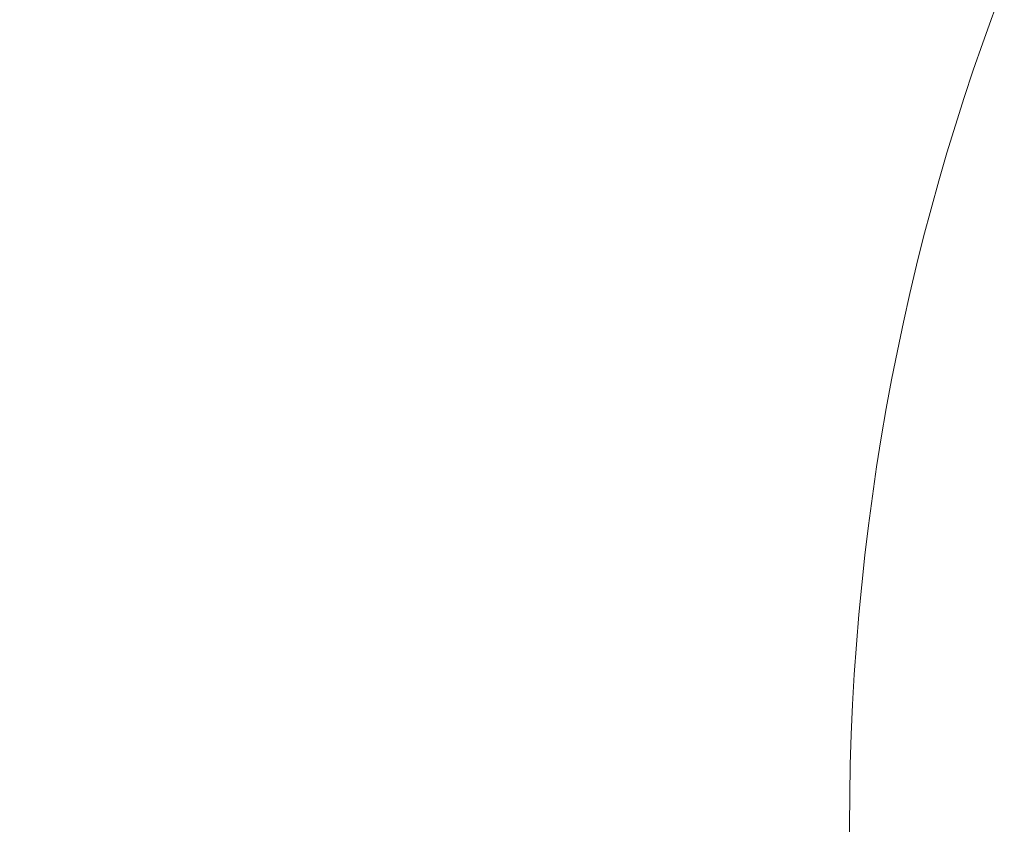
# Model space of a CAD drawing. Header units: metres. Extents: x 179483 to 180084, y 582739 to 582904.
# Tile 68 of 205: x 179764.569 to 179765.085, y 582813.131 to 582813.553. Entities that reach past the tile are written whole.
import ezdxf

# ---------------------------------------------------------------- set-up
doc = ezdxf.new("R2010")
doc.units = ezdxf.units.M
doc.layers.get('0').update_dxf_attribs({"linetype": 'CONTINUOUS', "lineweight": 9})
doc.layers.add('TA - VERDACHT_OBJECT', color=1, linetype='CONTINUOUS', lineweight=18)
doc.layers.add('TA - VRIJGEGEVEN TOT 4M-MV', color=3, linetype='CONTINUOUS', lineweight=18)
doc.styles.get("Standard").update_dxf_attribs({"font": 'arial.ttf'})

# ---------------------------------------------------------------- blocks, each defined once
blk = doc.blocks.new('Object')
at = {"lineweight": 20}
blk.add_circle((0, 0), 1.2358, dxfattribs=at)
at = {"color": 7}
blk.add_attdef('1', (-2.4803, 0.77411), '', height=1.2, dxfattribs=at)

msp = doc.modelspace()

# ---------------------------------------------------------------- hatches: boundary and pattern name
at = {"layer": 'TA - VRIJGEGEVEN TOT 4M-MV'}
h = msp.add_hatch(dxfattribs=at)
h.set_pattern_fill('ANSI31', color=256, scale=0.3, angle=90, style=0)
h.paths.add_polyline_path([(179736.90461, 582819.83279), (179732.64946, 582821.12549), (179729.81423, 582821.53386), (179723.25428, 582822.01522), (179721.5155, 582820.16668), (179722.11504, 582819.33318), (179723.64138, 582817.88511), (179731.02618, 582815.82705), (179733.22102, 582815.68073), (179739.04089, 582815.45463), (179745.88842, 582815.30894), (179750.25919, 582814.72617), (179757.65232, 582813.38196), (179757.66352, 582813.4305), (179760.34464, 582813.25411), (179760.58898, 582813.28344), (179762.69172, 582813.0997), (179765.03585, 582812.94548), (179770.7591, 582813.04249), (179770.71925, 582813.46749), (179770.45383, 582814.52917), (179770.11544, 582816.26726), (179766.78192, 582817.40768), (179764.45382, 582817.7957), (179761.6407, 582817.8927), (179759.70061, 582817.7957), (179758.36554, 582818.40911), (179751.00731, 582818.95987), (179748.55374, 582819.24266), (179745.829, 582818.08671), (179742.37254, 582819.95507), (179741.86764, 582820.01326)])

# ---------------------------------------------------------------- block references
at = {"layer": 'TA - VERDACHT_OBJECT', "linetype": 'ByBlock'}
msp.add_blockref('Object', (179766.24, 582813.13), dxfattribs=at)

doc.saveas('drawing.dxf')
